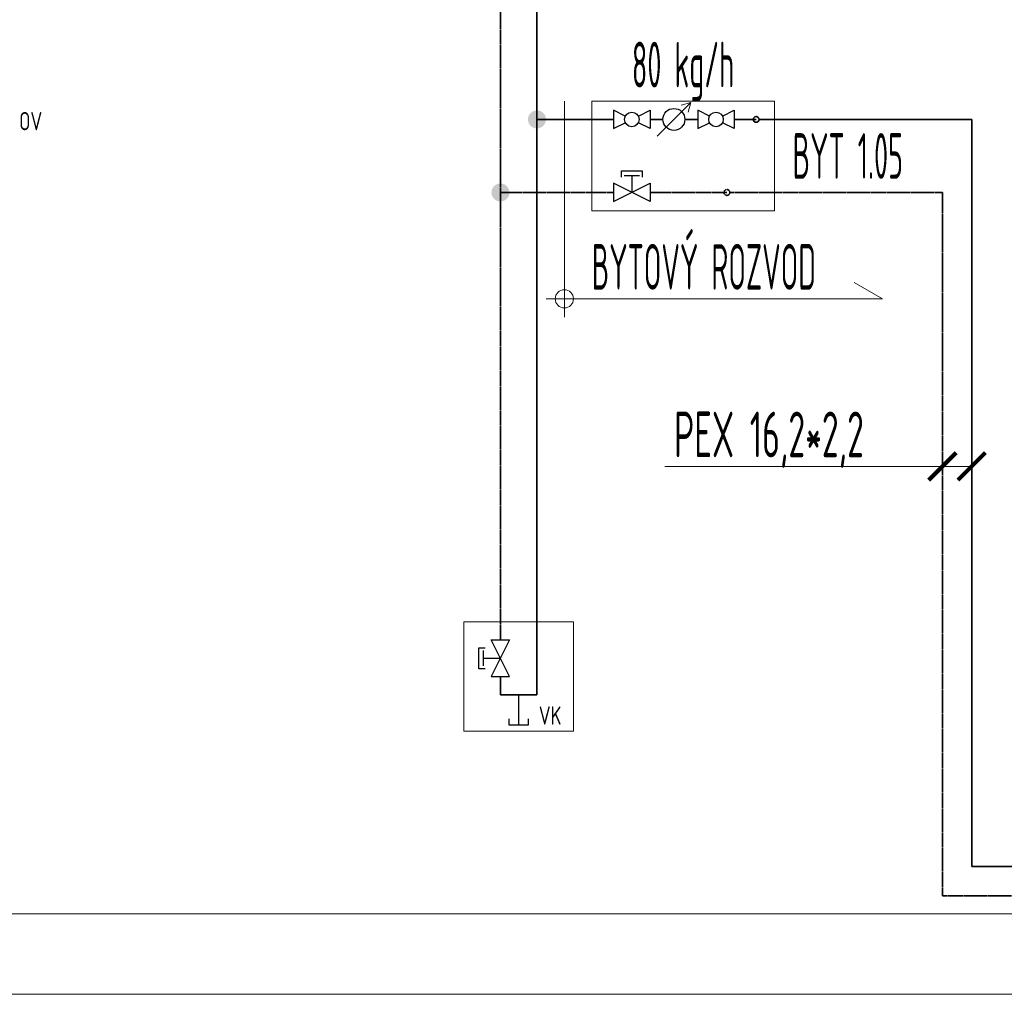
# Model space of a CAD drawing. Header units: millimetres. Extents: x 17747 to 112039, y -74980 to 446921.
# Tile 80 of 256: x 46361 to 49057, y -74980 to -72312. Entities that reach past the tile are written whole.
import ezdxf
from ezdxf.enums import TextEntityAlignment as Align

# ---------------------------------------------------------------- set-up
doc = ezdxf.new("R2010")
doc.units = ezdxf.units.MM
doc.linetypes.add('phl_thick', pattern=[0])
doc.linetypes.add('VERDECKT', pattern=[9.525, 6.35, -3.175])
for name, color, linetype, lineweight in [('JS_VYT_POPIS - OBECNĚ', 7, 'Continuous', 5), ('UT_KOTY - DIMENZE', 7, 'Continuous', 5), ('UT_SCHÉMA_POPIS', 7, 'VERDECKT', 5), ('UT_SCHÉMA_PŘÍVOD', 10, 'Continuous', 35), ('UT_SCHÉMA_SYMBOLY', 7, 'Continuous', 25), ('UT_SCHÉMA_ZPÁTEČKA', 172, 'VERDECKT', 35), ('UT_ZAŘÍZENÍ - ZDROJ', 3, 'Continuous', 35), ('VZT_50 POPIS - OBECNE', 7, 'Continuous', 5)]:
    doc.layers.add(name, color=color, linetype=linetype, lineweight=lineweight)
doc.styles.add('ISO 2.5', font='isocp.shx', dxfattribs={"width": 0.8, "height": 2.5})
doc.styles.add('ISOCP 2.5', font='isocp.shx', dxfattribs={"width": 0.6, "height": 2.5})
doc.styles.add('VZT_POPIS', font='isocp.shx', dxfattribs={"width": 0.6, "height": 125})

# ---------------------------------------------------------------- blocks, each defined once
blk = doc.blocks.new('_ArchTick')
at = {"color": 0, "linetype": 'ByBlock', "const_width": 0.15}
blk.add_lwpolyline([(-0.5, -0.5), (0.5, 0.5)], dxfattribs=at)

msp = doc.modelspace()

# ---------------------------------------------------------------- hatches: boundary and pattern name
at = {"layer": 'UT_SCHÉMA_PŘÍVOD'}
msp.add_hatch(color=256, dxfattribs=at).paths.add_polyline_path([(47802.4, -72585.3, -1), (47753.1, -72585.3, -1)])
at = {"layer": 'UT_SCHÉMA_ZPÁTEČKA', "ltscale": 0.3}
msp.add_hatch(color=256, dxfattribs=at).paths.add_polyline_path([(47653.1, -72785.3, 1), (47702.4, -72785.3, 1)])

# ---------------------------------------------------------------- linework, layer by layer
at = {"layer": 'UT_KOTY - DIMENZE'}
for points in [[(48128.3, -73535.2), (48697.8, -73535.2)], [(48968, -73535.2), (48697.8, -73535.2)], [(48888, -73535.2), (48697.8, -73535.2)]]:
    msp.add_lwpolyline(points, dxfattribs=at)
at = {"layer": 'UT_SCHÉMA_PŘÍVOD'}
for p, q in [((47777.7, -68872.6), (47777.7, -74160.3)), ((47777.7, -72585.3), (47927.7, -72585.3)), ((47927.7, -72585.3), (47987.5, -72585.3)), ((48087.5, -72585.3), (48122.7, -72585.3)), ((48218, -72585.3), (48182.7, -72585.3)), ((48318, -72585.3), (48377.7, -72585.3)), ((48385.7, -72585.3), (48968, -72585.3)), ((48968, -72585.3), (48968, -74630.3)), ((47677.7, -74160.3), (47677.7, -74110.3)), ((47777.7, -74160.3), (47677.7, -74160.3)), ((48968, -74630.3), (55093, -74630.3))]:
    msp.add_line(p, q, dxfattribs=at)
msp.add_circle((48377.7, -72585.3), 8, dxfattribs=at)
at = {"layer": 'UT_SCHÉMA_SYMBOLY'}
for p, q in [((48019.6, -72576.4), (47987.5, -72560.3)), ((47987.5, -72560.3), (47987.5, -72610.3)), ((48055.4, -72576.4), (48087.5, -72560.3)), ((48087.5, -72560.3), (48087.5, -72610.3)), ((48250.1, -72576.4), (48218, -72560.3)), ((48218, -72560.3), (48218, -72610.3)), ((48285.9, -72576.4), (48318, -72560.3)), ((48318, -72560.3), (48318, -72610.3)), ((47987.5, -72610.3), (48019.6, -72594.3)), ((48087.5, -72610.3), (48055.4, -72594.3)), ((48218, -72610.3), (48250.1, -72594.3)), ((48318, -72610.3), (48285.9, -72594.3)), ((48008.9, -72743.1), (48008.9, -72726.2)), ((48008.9, -72726.2), (48066.1, -72726.2)), ((48066.1, -72726.2), (48066.1, -72743.1)), ((47987.5, -72810.3), (48087.5, -72760.3)), ((48087.5, -72810.3), (47987.5, -72760.3)), ((47987.5, -72760.3), (47987.5, -72810.3)), ((48016.5, -72739.3), (48058.5, -72739.3)), ((48037.5, -72739.3), (48037.5, -72785.3)), ((48087.5, -72760.3), (48087.5, -72810.3)), ((47702.7, -74110.3), (47652.7, -74010.3)), ((47702.7, -74010.3), (47652.7, -74110.3)), ((47652.7, -74010.3), (47702.7, -74010.3)), ((47618.7, -74088.9), (47618.7, -74031.7)), ((47618.7, -74031.7), (47635.5, -74031.7)), ((47631.7, -74081.3), (47631.7, -74039.3)), ((47631.7, -74060.3), (47677.7, -74060.3)), ((47635.5, -74088.9), (47618.7, -74088.9)), ((47652.7, -74110.3), (47702.7, -74110.3)), ((47727.7, -74242.2), (47727.7, -74160.3)), ((47700.7, -74226.2), (47700.7, -74242.2)), ((47700.7, -74242.2), (47754.7, -74242.2)), ((47754.7, -74242.2), (47754.7, -74226.2))]:
    msp.add_line(p, q, dxfattribs=at)
for centre, radius in [((48037.5, -72585.3), 20), ((48152.7, -72585.3), 30), ((48268, -72585.3), 20)]:
    msp.add_circle(centre, radius, dxfattribs=at)
at = {"layer": 'UT_SCHÉMA_ZPÁTEČKA', "ltscale": 0.3}
for p, q in [((47677.7, -68772.6), (47677.7, -74010.3)), ((47677.7, -72785.3), (47927.7, -72785.3)), ((47927.7, -72785.3), (47987.5, -72785.3)), ((48087.5, -72785.3), (48297.7, -72785.3)), ((48305.7, -72785.3), (48888, -72785.3)), ((48888, -72785.3), (48888, -74710.3)), ((48888, -74710.3), (55643, -74710.3))]:
    msp.add_line(p, q, dxfattribs=at)
msp.add_circle((48297.7, -72785.3), 8, dxfattribs=at)
at = {"layer": 'UT_ZAŘÍZENÍ - ZDROJ', "linetype": 'Continuous', "lineweight": 5}
for p, q in [((47927.7, -72835.3), (47927.7, -72535.3)), ((47927.7, -72535.3), (48427.7, -72535.3)), ((48427.7, -72535.3), (48427.7, -72835.3)), ((48427.7, -72835.3), (47927.7, -72835.3)), ((47577.7, -74260.3), (47577.7, -73960.3)), ((47577.7, -73960.3), (47877.7, -73960.3)), ((47877.7, -73960.3), (47877.7, -74260.3)), ((47877.7, -74260.3), (47577.7, -74260.3))]:
    msp.add_line(p, q, dxfattribs=at)
at = {"layer": 'VZT_50 POPIS - OBECNE', "linetype": 'phl_thick'}
for p, q in [((47852.7, -73126.4), (47852.7, -72535.3)), ((48106.5, -72631.6), (48199, -72539)), ((48106.5, -72631.6), (48199, -72539)), ((48199, -72539), (48172.3, -72546.2)), ((48199, -72539), (48191.8, -72565.8)), ((48724, -73076.4), (48646.1, -73031.4)), ((47802.7, -73076.4), (48724, -73076.4)), ((28093.1, -74760.3), (56168, -74760.3)), ((28093.1, -74980.3), (56168, -74980.3))]:
    msp.add_line(p, q, dxfattribs=at)
msp.add_circle((47852.7, -73076.4), 25, dxfattribs=at)

# ---------------------------------------------------------------- block references
at = {"layer": 'UT_KOTY - DIMENZE', "xscale": 75, "yscale": 75, "zscale": 75}
for p in [(48888, -73535.2), (48968, -73535.2)]:
    msp.add_blockref('_ArchTick', p, dxfattribs=at)

# ---------------------------------------------------------------- texts
at = {"layer": 'JS_VYT_POPIS - OBECNĚ', "style": 'VZT_POPIS', "width": 0.5}
msp.add_text('80 kg/h', height=125, dxfattribs=at).set_placement((48177.7, -72535.3), align=Align.BOTTOM_CENTER)
msp.add_text('BYT 1.05', height=125, dxfattribs=at).set_placement((48477.7, -72685.3), align=Align.MIDDLE_LEFT)
msp.add_text('BYTOVÝ ROZVOD', height=125, dxfattribs=at).set_placement((47927.7, -73088.9), align=Align.BOTTOM_LEFT)
at = {"layer": 'UT_KOTY - DIMENZE', "insert": (48672.8, -73385.2), "char_height": 125, "attachment_point": 3, "style": 'ISOCP 2.5'}
msp.add_mtext('PEX 16,2*2,2', dxfattribs=at)
at = {"layer": 'UT_SCHÉMA_POPIS', "style": 'ISO 2.5', "width": 0.8}
msp.add_text('OV', height=50, dxfattribs=at).set_placement((46359.9, -72590), align=Align.MIDDLE_LEFT)
msp.add_text('VK', height=50, dxfattribs=at).set_placement((47813.8, -74257.2), align=Align.BOTTOM_CENTER)

doc.saveas('drawing.dxf')
